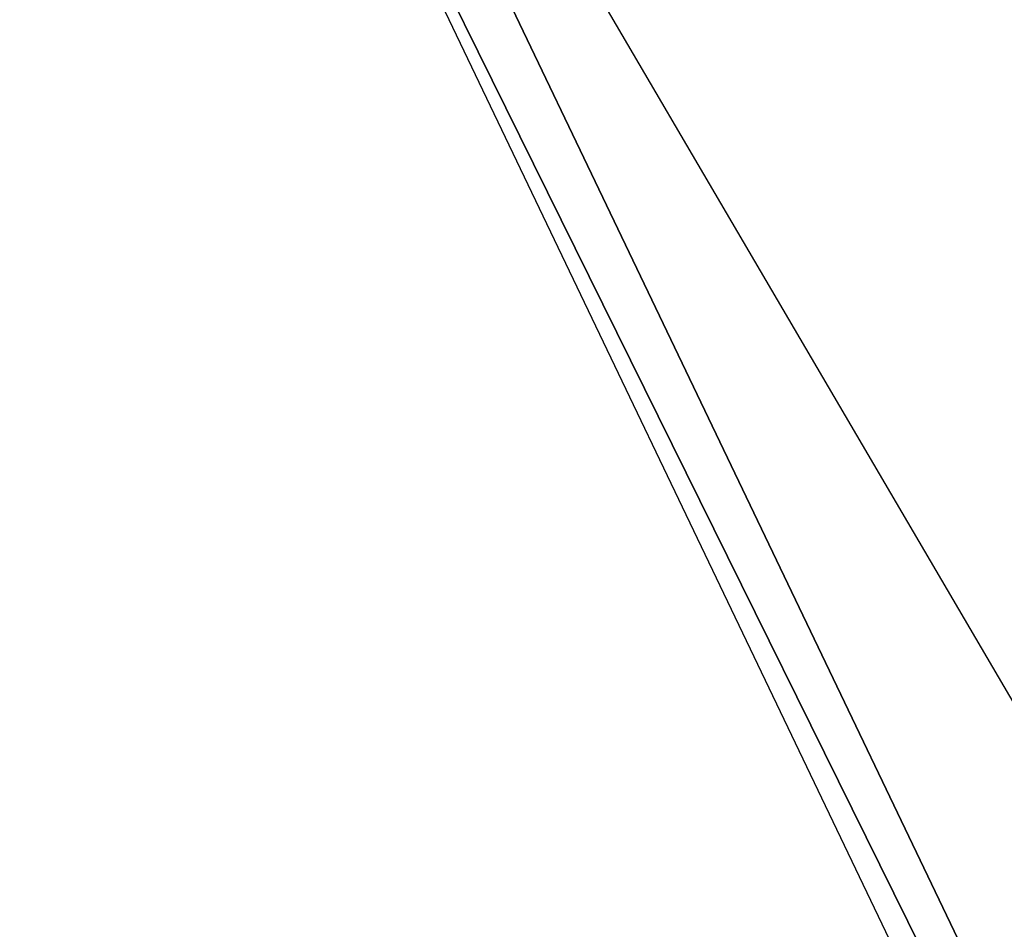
# Model space of a CAD drawing. Header units: millimetres. Extents: x 45 to 395, y 46 to 411.
# Tile 201 of 256: x 127.802 to 128.343, y 137.815 to 138.315. Entities that reach past the tile are written whole.
import ezdxf

# ---------------------------------------------------------------- set-up
doc = ezdxf.new("R2010")
doc.units = ezdxf.units.MM
doc.header["$LTSCALE"] = 25.4
doc.layers.get('0').update_dxf_attribs({"true_color": 0xff5454})

# ---------------------------------------------------------------- blocks, each defined once
blk = doc.blocks.new('HERMANOS-III-8030.STL')
at = {"color": 250, "true_color": 0x262626}
mesh = blk.add_polyface(dxfattribs=at)
corners = [(127.80997, 138.7905, 47.08683), (129.03532, 136.30875, 47.34565), (129.00578, 136.29179, 47.08683), (127.84173, 138.80287, 47.34565)]
mesh.append_faces([[corners[k] for k in face] for face in [(0, 1, 2), (1, 0, 3)]], dxfattribs={"vtx0": -1, "color": 250})
mesh = blk.add_polyface(dxfattribs=at)
corners = [(127.84173, 138.80287, 47.34565), (130.79195, 133.76712, 57.07771), (129.03532, 136.30875, 47.34565)]
mesh.append_faces([[corners[k] for k in face] for face in [(0, 1, 2)]], dxfattribs={"color": 250})
mesh = blk.add_polyface(dxfattribs=at)
corners = [(128.34154, 135.91045, 47.34565), (127.08997, 138.50995, 47.29389), (128.33562, 135.90706, 47.29389), (127.09631, 138.51242, 47.34565)]
mesh.append_faces([[corners[k] for k in face] for face in [(0, 1, 2), (1, 0, 3)]], dxfattribs={"vtx0": -1, "color": 250})
mesh = blk.add_polyface(dxfattribs=at)
corners = [(128.33562, 135.90706, 47.29389), (127.07135, 138.50269, 47.24566), (128.3183, 135.89711, 47.24566), (127.08997, 138.50995, 47.29389)]
mesh.append_faces([[corners[k] for k in face] for face in [(0, 1, 2), (1, 0, 3)]], dxfattribs={"vtx0": -1, "color": 250})
mesh = blk.add_polyface(dxfattribs=at)
corners = [(128.3183, 135.89711, 47.24566), (116.74987, 134.4809, 28.05912), (118.71152, 130.3819, 28.05912), (127.07135, 138.50269, 47.24566)]
mesh.append_faces([[corners[k] for k in face] for face in [(0, 1, 2), (1, 0, 3)]], dxfattribs={"vtx0": -1, "color": 250})

msp = doc.modelspace()

# ---------------------------------------------------------------- block references
at = {"color": 0}
msp.add_blockref('HERMANOS-III-8030.STL', (0, 0), dxfattribs=at)

doc.saveas('drawing.dxf')
